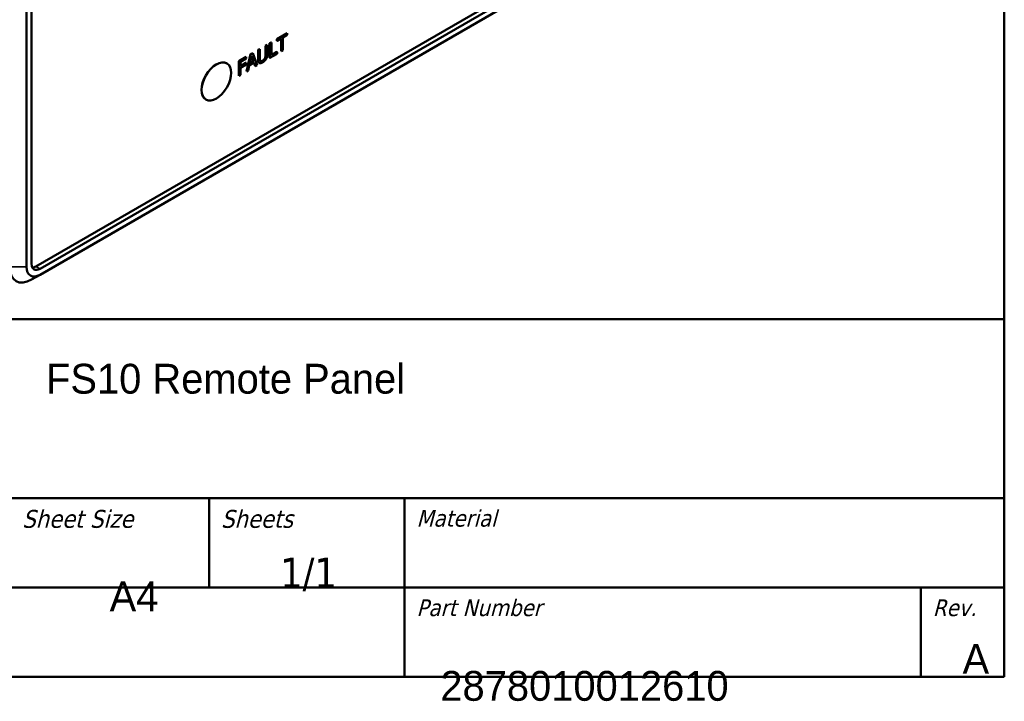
# Model space of a CAD drawing. Header units: millimetres. Extents: x 10 to 287, y 8 to 200.
# Tile 7 of 15: x 204 to 287, y 8 to 65. Entities that reach past the tile are written whole.
import ezdxf
from ezdxf.enums import TextEntityAlignment as Align

# ---------------------------------------------------------------- set-up
doc = ezdxf.new("R2018")
doc.units = ezdxf.units.MM
for name, color, linetype, lineweight in [('Border (ISO)', 7, 'Continuous', 50), ('Title (ISO)', 7, 'Continuous', 50), ('Visible (ISO)', 7, 'Continuous', 50), ('Visible Narrow (ISO)', 7, 'Continuous', 35)]:
    doc.layers.add(name, color=color, linetype=linetype, lineweight=lineweight)
doc.styles.add('Note Text (ISO)', font='tahoma.ttf')
doc.styles.get("Standard").update_dxf_attribs({"font": 'tahoma.ttf'})

# ---------------------------------------------------------------- blocks, each defined once
blk = doc.blocks.new('Borders Border')
at = {"layer": 'Border (ISO)'}
for p, q in [((287, 200), (287, 10)), ((287, 10), (10, 10))]:
    blk.add_line(p, q, dxfattribs=at)
blk = doc.blocks.new('Title Blocks JKE')
at = {"layer": 'Title (ISO)'}
for p, q in [((100.889, 162.131), (290.889, 162.131)), ((290.889, 162.131), (290.889, 132.131)), ((140.889, 147.131), (290.889, 147.131)), ((224.222, 147.131), (224.222, 139.631)), ((240.61, 147.131), (240.61, 132.131)), ((140.889, 139.631), (290.889, 139.631)), ((283.889, 139.631), (283.889, 132.131)), ((290.889, 132.131), (100.889, 132.131))]:
    blk.add_line(p, q, dxfattribs=at)
at = {"layer": 'Title (ISO)', "attachment_point": 1, "style": 'Note Text (ISO)'}
for s, insert, char_height in [('\\fTahoma|b0|i1;{\\H1.5000;Sheet Size}', (208.556, 146.131), 1.5), ('\\fTahoma|b0|i1;{\\H1.5000;Sheets}', (225.222, 146.131), 1.5), ('\\fTahoma|b0|i1;{\\H1.4000;Material}', (241.61, 146.131), 1.4), ('\\fTahoma|b0|i1;{\\H1.4000;Part Number}', (241.61, 138.631), 1.4), ('\\fTahoma|b0|i1;{\\H1.4000;Rev.}', (284.889, 138.631), 1.4)]:
    blk.add_mtext(s, dxfattribs=dict(at, insert=insert, char_height=char_height))
at = {"layer": 'Title (ISO)', "insert": (232.556, 139.298), "char_height": 2.5, "attachment_point": 8, "line_spacing_factor": 2.4, "style": 'Note Text (ISO)'}
blk.add_mtext('\\fTahoma|b0|i0;{\\H2.5000;1/1}', dxfattribs=at)
at = {"layer": 'Title (ISO)', "lineweight": 30, "flags": 104}
for tag, p in [('DESCRIPTION', (210.556, 158.381)), ('TITLE', (210.556, 154.631)), ('SUBJECT', (210.556, 150.881))]:
    blk.add_attdef(tag, text='', height=2.5, dxfattribs=at).set_placement(p, align=Align.MIDDLE_LEFT)
for tag, height, p in [('MASS\\P3;', 2.5, (143.889, 147.631)), ('CREATION_DATE', 2.5, (177.222, 147.631)), ('Surface', 2.5, (143.889, 140.131)), ('MATERIAL', 2.5, (243.61, 140.131)), ('DESIGNER', 2.5, (177.222, 140.131)), ('Dimension', 2.5, (143.889, 132.631)), ('PART_NUMBER', 2.2, (243.61, 132.631))]:
    blk.add_attdef(tag, text='', height=height, dxfattribs=at).set_placement(p, align=Align.BOTTOM_LEFT)
blk.add_attdef('Sheet_Size', text='', height=2.5, dxfattribs=at).set_placement((215.889, 140.131), align=Align.BOTTOM_CENTER)
blk.add_attdef('REVISION_NUMBER', text='', height=2.2, dxfattribs=at).set_placement((287.389, 134.898), align=Align.MIDDLE_CENTER)

msp = doc.modelspace()

# ---------------------------------------------------------------- linework, layer by layer
at = {"layer": 'Visible (ISO)'}
for p, q in [((205.033, 44.373), (205.033, 86.667)), ((205.457, 44.618), (205.457, 86.912)), ((205.811, 44.413), (279.915, 87.198)), ((280.269, 86.994), (206.164, 44.209)), ((280.269, 86.504), (206.164, 43.719)), ((226.027, 63.475), (226.88, 63.967)), ((226.887, 63.963), (226.034, 63.471)), ((226.531, 63.613), (226.887, 63.818)), ((226.531, 62.533), (226.531, 63.613)), ((226.88, 63.967), (226.887, 63.963)), ((226.887, 63.818), (226.887, 63.963)), ((225.067, 62.921), (225.208, 63.002)), ((225.067, 62.152), (225.067, 62.921)), ((225.067, 62.921), (225.074, 62.917)), ((225.215, 62.998), (225.074, 62.917)), ((225.074, 62.917), (225.074, 62.148)), ((225.208, 63.002), (225.215, 62.998)), ((225.215, 62.234), (225.215, 62.998)), ((225.41, 63.119), (225.551, 63.2)), ((225.41, 61.894), (225.41, 63.119)), ((225.41, 63.119), (225.417, 63.115)), ((225.558, 63.196), (225.417, 63.115)), ((225.417, 63.115), (225.417, 61.89)), ((225.551, 63.2), (225.558, 63.196)), ((225.558, 62.116), (225.558, 63.196)), ((226.027, 63.33), (226.027, 63.475)), ((226.027, 63.475), (226.034, 63.471)), ((226.027, 63.33), (226.034, 63.326)), ((226.034, 63.326), (226.39, 63.531)), ((226.034, 63.471), (226.034, 63.326)), ((226.383, 62.456), (226.383, 63.527)), ((226.39, 63.531), (226.39, 62.452)), ((222.818, 61.622), (223.452, 61.988)), ((223.459, 61.984), (222.825, 61.618)), ((223.452, 61.988), (223.459, 61.984)), ((223.459, 61.839), (223.459, 61.984)), ((223.464, 60.77), (223.822, 62.202)), ((223.829, 62.197), (223.471, 60.766)), ((223.749, 61.408), (223.912, 62.079)), ((223.822, 62.202), (223.995, 62.302)), ((223.822, 62.202), (223.829, 62.197)), ((224.002, 62.298), (223.829, 62.197)), ((224.069, 61.601), (223.91, 62.069)), ((223.912, 62.079), (224.076, 61.597)), ((223.995, 62.302), (224.002, 62.298)), ((224.36, 61.279), (224.002, 62.298)), ((224.441, 62.559), (224.582, 62.64)), ((224.441, 61.795), (224.441, 62.559)), ((224.441, 62.559), (224.448, 62.555)), ((224.589, 62.636), (224.448, 62.555)), ((224.448, 62.555), (224.448, 61.791)), ((224.582, 62.64), (224.589, 62.636)), ((224.589, 61.872), (224.589, 62.636)), ((225.417, 61.89), (226.032, 62.245)), ((225.558, 62.124), (226.025, 62.394)), ((226.032, 62.39), (225.558, 62.116)), ((226.025, 62.394), (226.032, 62.39)), ((226.032, 62.245), (226.032, 62.39)), ((226.383, 62.456), (226.39, 62.452)), ((226.39, 62.452), (226.531, 62.533)), ((221.818, 61.442), (221.825, 61.438)), ((222.818, 60.397), (222.818, 61.622)), ((222.818, 61.622), (222.825, 61.618)), ((222.825, 61.618), (222.825, 60.393)), ((222.966, 61.554), (223.459, 61.839)), ((222.966, 61.209), (222.966, 61.554)), ((222.966, 61.217), (223.432, 61.486)), ((223.439, 61.482), (222.966, 61.209)), ((222.966, 61.064), (223.439, 61.337)), ((223.432, 61.486), (223.439, 61.482)), ((223.439, 61.337), (223.439, 61.482)), ((223.614, 60.849), (223.71, 61.247)), ((223.71, 61.247), (224.115, 61.48)), ((224.076, 61.597), (223.749, 61.408)), ((223.751, 61.417), (224.069, 61.601)), ((224.069, 61.601), (224.076, 61.597)), ((224.204, 61.198), (224.11, 61.478)), ((224.115, 61.48), (224.211, 61.194)), ((224.204, 61.198), (224.211, 61.194)), ((224.211, 61.194), (224.36, 61.279)), ((224.54, 61.481), (224.547, 61.477)), ((225.41, 61.894), (225.417, 61.89)), ((222.818, 60.397), (222.825, 60.393)), ((222.825, 60.393), (222.966, 60.474)), ((222.966, 60.474), (222.966, 61.064)), ((223.464, 60.77), (223.471, 60.766)), ((223.471, 60.766), (223.614, 60.849)), ((220.068, 58.411), (220.075, 58.407)), ((205.457, 43.311), (206.164, 43.719))]:
    msp.add_line(p, q, dxfattribs=at)
msp.add_ellipse((220.95, 59.923), major_axis=(0.875, 1.516), ratio=0.57735, dxfattribs=at)
for centre, major_axis, start_param, end_param in [((220.943, 59.927), (-0.875, -1.516), 3.141593, 6.283185), ((206.164, 45.026), (-0.5, -0.866), 5.497787, 7.068583), ((205.457, 45.434), (-1.3, -2.252), 5.497787, 7.068583), ((206.164, 45.026), (-0.8, -1.386), 5.497787, 7.068583), ((205.811, 45.23), (-0.5, -0.866), 0.361367, 0.785398)]:
    msp.add_ellipse(centre, major_axis=major_axis, ratio=0.57735, start_param=start_param, end_param=end_param, dxfattribs=at)
for points in [[(225.022, 61.883), (225.048, 61.945), (225.067, 62.07), (225.067, 62.152)], [(225.074, 62.148), (225.074, 62.066), (225.055, 61.941), (225.029, 61.879)], [(225.114, 61.802), (225.171, 61.897), (225.215, 62.106), (225.215, 62.234)], [(224.542, 61.48), (224.486, 61.511), (224.441, 61.664), (224.441, 61.795)], [(224.448, 61.791), (224.448, 61.66), (224.493, 61.507), (224.549, 61.476)], [(224.549, 61.476), (224.598, 61.448), (224.737, 61.471), (224.831, 61.526)], [(224.634, 61.651), (224.608, 61.682), (224.589, 61.787), (224.589, 61.872)], [(224.831, 61.664), (224.761, 61.624), (224.663, 61.618), (224.634, 61.651)], [(224.824, 61.669), (224.89, 61.707), (224.993, 61.817), (225.022, 61.883)], [(225.029, 61.879), (225, 61.813), (224.897, 61.703), (224.831, 61.664)], [(224.831, 61.526), (224.929, 61.582), (225.063, 61.715), (225.114, 61.802)]]:
    msp.add_open_spline(points, degree=2, dxfattribs=at)
msp.add_open_spline([(224.653, 61.634), (224.675, 61.623), (224.754, 61.628), (224.824, 61.669)], degree=2, knots=[0.400179, 0.400179, 0.400179, 1, 2, 2, 2], dxfattribs=at)
at = {"layer": 'Visible Narrow (ISO)'}
for p, q in [((225.067, 62.152), (225.074, 62.148)), ((224.441, 61.795), (224.448, 61.791)), ((224.824, 61.669), (224.831, 61.664)), ((225.022, 61.883), (225.029, 61.879)), ((203.619, 44.373), (205.033, 44.373)), ((206.164, 44.209), (205.811, 44.413))]:
    msp.add_line(p, q, dxfattribs=at)

# ---------------------------------------------------------------- block references
msp.add_blockref('Borders Border', (0, 0))
ref = msp.add_blockref('Title Blocks JKE', (-3.889, -122.131))
lines = msp.add_mtext('A4', dxfattribs={"layer": 'Title (ISO)', "insert": (212, 18), "char_height": 2.5, "attachment_point": 1})
ref.add_attrib('Sheet_Size', '', (212, 18), dxfattribs={"flags": 104}).embed_mtext(lines)
lines = msp.add_mtext('FS10 Remote Panel', dxfattribs={"layer": 'Title (ISO)', "insert": (206.667, 36.25), "char_height": 2.5, "attachment_point": 1})
ref.add_attrib('DESCRIPTION', '', (206.667, 36.25), dxfattribs={"flags": 104}).embed_mtext(lines)
lines = msp.add_mtext('A', dxfattribs={"layer": 'Title (ISO)', "insert": (283.5, 12.767), "char_height": 2.5, "attachment_point": 1})
ref.add_attrib('REVISION_NUMBER', '', (283.5, 12.767), dxfattribs={"flags": 104}).embed_mtext(lines)
lines = msp.add_mtext('2878010012610', dxfattribs={"layer": 'Title (ISO)', "insert": (239.721, 10.5), "char_height": 2.5, "attachment_point": 1})
ref.add_attrib('PART_NUMBER', '', (239.721, 10.5), dxfattribs={"flags": 104}).embed_mtext(lines)

doc.saveas('drawing.dxf')
